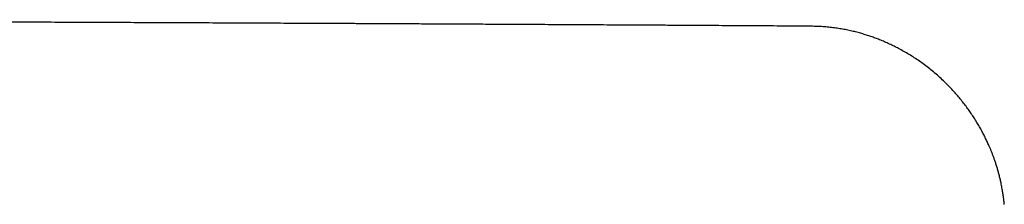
# Model space of a CAD drawing. Header units: millimetres. Extents: x 8 to 885, y 12 to 392.
# Tile 23 of 36: x 473 to 528, y 225 to 235. Entities that reach past the tile are written whole.
import ezdxf

# ---------------------------------------------------------------- set-up
doc = ezdxf.new("R2010")
doc.units = ezdxf.units.MM

msp = doc.modelspace()

# ---------------------------------------------------------------- linework, layer by layer
at = {"color": 7, "linetype": 'Continuous', "lineweight": 30}
for points, knots in [([(517.423, 234.651), (517.155, 234.653), (516.618, 234.658), (515.815, 234.664), (515.016, 234.67), (514.226, 234.675), (513.451, 234.68), (512.691, 234.685), (511.947, 234.689), (511.212, 234.693), (510.443, 234.698), (509.641, 234.703), (508.807, 234.708), (507.987, 234.712), (507.182, 234.717), (506.392, 234.721), (505.616, 234.726), (504.854, 234.73), (504.107, 234.734), (503.375, 234.738), (502.657, 234.742), (501.953, 234.746), (501.277, 234.75), (500.627, 234.753), (500.004, 234.757), (499.393, 234.76), (498.796, 234.763), (498.2, 234.766), (497.606, 234.769), (497.014, 234.772), (496.437, 234.775), (495.875, 234.778), (495.327, 234.781), (494.803, 234.784), (494.303, 234.786), (493.826, 234.789), (493.362, 234.791), (492.911, 234.793), (492.473, 234.795), (492.048, 234.798), (491.636, 234.8), (491.236, 234.802), (490.845, 234.803), (490.078, 234.807), (488.912, 234.813), (487.343, 234.82), (485.745, 234.828), (484.137, 234.835), (482.518, 234.842), (480.898, 234.849), (479.277, 234.856), (477.655, 234.863), (476.026, 234.87), (471.99, 234.886), (465.55, 234.911), (456.708, 234.94), (447.655, 234.965), (438.391, 234.987), (428.917, 235.004), (419.443, 235.017), (409.969, 235.025), (400.303, 235.028), (390.446, 235.027), (380.398, 235.02), (370.349, 235.007), (360.301, 234.99), (350.253, 234.967), (340.781, 234.94), (334.296, 234.919), (330.796, 234.907), (329.707, 234.903), (328.618, 234.899), (327.534, 234.895), (326.458, 234.891), (325.394, 234.887), (324.343, 234.882), (323.304, 234.878), (322.278, 234.874), (321.264, 234.87), (320.264, 234.866), (319.294, 234.862), (318.355, 234.858), (317.445, 234.854), (316.548, 234.85), (315.661, 234.846), (314.977, 234.843), (314.493, 234.841), (314.2, 234.84), (313.9, 234.838), (313.59, 234.837), (313.271, 234.836), (312.921, 234.834), (312.54, 234.832), (312.126, 234.83), (311.699, 234.828), (311.255, 234.826), (310.794, 234.824), (310.316, 234.822), (309.824, 234.82), (309.318, 234.817), (308.798, 234.815), (308.263, 234.812), (307.715, 234.81), (307.152, 234.807), (306.576, 234.804), (305.985, 234.801), (305.38, 234.798), (304.761, 234.795), (304.128, 234.792), (303.5, 234.789), (302.877, 234.786), (302.259, 234.783), (301.63, 234.779), (300.989, 234.776), (300.336, 234.773), (299.651, 234.769), (298.932, 234.765), (298.179, 234.761), (297.412, 234.757), (296.631, 234.753), (295.836, 234.749), (295.027, 234.744), (294.228, 234.74), (293.438, 234.736), (292.659, 234.731), (291.868, 234.727), (291.066, 234.722), (290.252, 234.718), (289.425, 234.713), (288.587, 234.708), (287.737, 234.703), (286.876, 234.698), (286.002, 234.693), (285.117, 234.688), (284.237, 234.683), (283.363, 234.677), (282.495, 234.672), (281.618, 234.666), (280.736, 234.659), (280.146, 234.653), (279.851, 234.651)], [0, 0, 0, 0, 0.00339, 0.006778, 0.010145, 0.013477, 0.016758, 0.019935, 0.02307, 0.026161, 0.029209, 0.032781, 0.036292, 0.039742, 0.043131, 0.046459, 0.049726, 0.052932, 0.056076, 0.05916, 0.062182, 0.065144, 0.068044, 0.070722, 0.073347, 0.075916, 0.078432, 0.080893, 0.083444, 0.085934, 0.088363, 0.090731, 0.093038, 0.095283, 0.097344, 0.099351, 0.101304, 0.103202, 0.105046, 0.106836, 0.108571, 0.110252, 0.111885, 0.113513, 0.119932, 0.12661, 0.133333, 0.140102, 0.146917, 0.153778, 0.160561, 0.167389, 0.174258, 0.181136, 0.218355, 0.255574, 0.292793, 0.332671, 0.372549, 0.412427, 0.452305, 0.492182, 0.534477, 0.576772, 0.619066, 0.661361, 0.703656, 0.74595, 0.780966, 0.785551, 0.790137, 0.794722, 0.7993, 0.803832, 0.80831, 0.812735, 0.817107, 0.821426, 0.825692, 0.829905, 0.834065, 0.837938, 0.841765, 0.845544, 0.849276, 0.852961, 0.854177, 0.855399, 0.856661, 0.857964, 0.859308, 0.860693, 0.862378, 0.86412, 0.865919, 0.867775, 0.869728, 0.87174, 0.873811, 0.875941, 0.878131, 0.88038, 0.882689, 0.885057, 0.887484, 0.88997, 0.892516, 0.895121, 0.897785, 0.900509, 0.903058, 0.905657, 0.908305, 0.911004, 0.913752, 0.91655, 0.919659, 0.922828, 0.926056, 0.929343, 0.93269, 0.936096, 0.939561, 0.94279, 0.946068, 0.949396, 0.952775, 0.956203, 0.95968, 0.963208, 0.966786, 0.970413, 0.97409, 0.977817, 0.981594, 0.985201, 0.988858, 0.992555, 0.996275, 1, 1, 1, 1]), ([(528.254, 224.57), (528.253, 224.577), (528.251, 224.598), (528.247, 224.639), (528.242, 224.693), (528.234, 224.759), (528.225, 224.835), (528.214, 224.922), (528.201, 225.02), (528.186, 225.128), (528.168, 225.246), (528.147, 225.374), (528.123, 225.508), (528.097, 225.645), (528.062, 225.815), (528.018, 226.013), (527.963, 226.237), (527.906, 226.452), (527.846, 226.658), (527.784, 226.856), (527.721, 227.045), (527.658, 227.224), (527.595, 227.394), (527.533, 227.554), (527.47, 227.707), (527.396, 227.881), (527.306, 228.082), (527.198, 228.311), (527.08, 228.545), (526.952, 228.785), (526.814, 229.03), (526.665, 229.279), (526.509, 229.525), (526.347, 229.767), (526.18, 230.005), (526.002, 230.244), (525.815, 230.482), (525.62, 230.717), (525.402, 230.966), (525.159, 231.227), (524.889, 231.498), (524.612, 231.758), (524.329, 232.008), (524.039, 232.246), (523.748, 232.469), (523.459, 232.677), (523.17, 232.871), (522.877, 233.056), (522.581, 233.23), (522.299, 233.385), (522.028, 233.524), (521.765, 233.65), (521.489, 233.773), (521.222, 233.885), (520.964, 233.984), (520.718, 234.073), (520.464, 234.157), (520.199, 234.238), (519.924, 234.314), (519.638, 234.384), (519.343, 234.448), (519.04, 234.505), (518.73, 234.554), (518.413, 234.594), (518.09, 234.623), (517.759, 234.644), (517.536, 234.648), (517.423, 234.651)], [0, 0, 0, 0, 0.001442, 0.004218, 0.007678, 0.01183, 0.016591, 0.022023, 0.028126, 0.034899, 0.042341, 0.050304, 0.058905, 0.067616, 0.076158, 0.090996, 0.105286, 0.119028, 0.132224, 0.145124, 0.157454, 0.169215, 0.180405, 0.191026, 0.201087, 0.211126, 0.226215, 0.241878, 0.258116, 0.27493, 0.292319, 0.310283, 0.328823, 0.346322, 0.364304, 0.382767, 0.401643, 0.420511, 0.439294, 0.463075, 0.486716, 0.510211, 0.533562, 0.556772, 0.579844, 0.601472, 0.622979, 0.644366, 0.665635, 0.686806, 0.704111, 0.722113, 0.740811, 0.760204, 0.775928, 0.792081, 0.808662, 0.82567, 0.843427, 0.861628, 0.880272, 0.899361, 0.918896, 0.938517, 0.958573, 0.979066, 1, 1, 1, 1])]:
    msp.add_open_spline(points, degree=3, knots=knots, dxfattribs=at)

doc.saveas('drawing.dxf')
